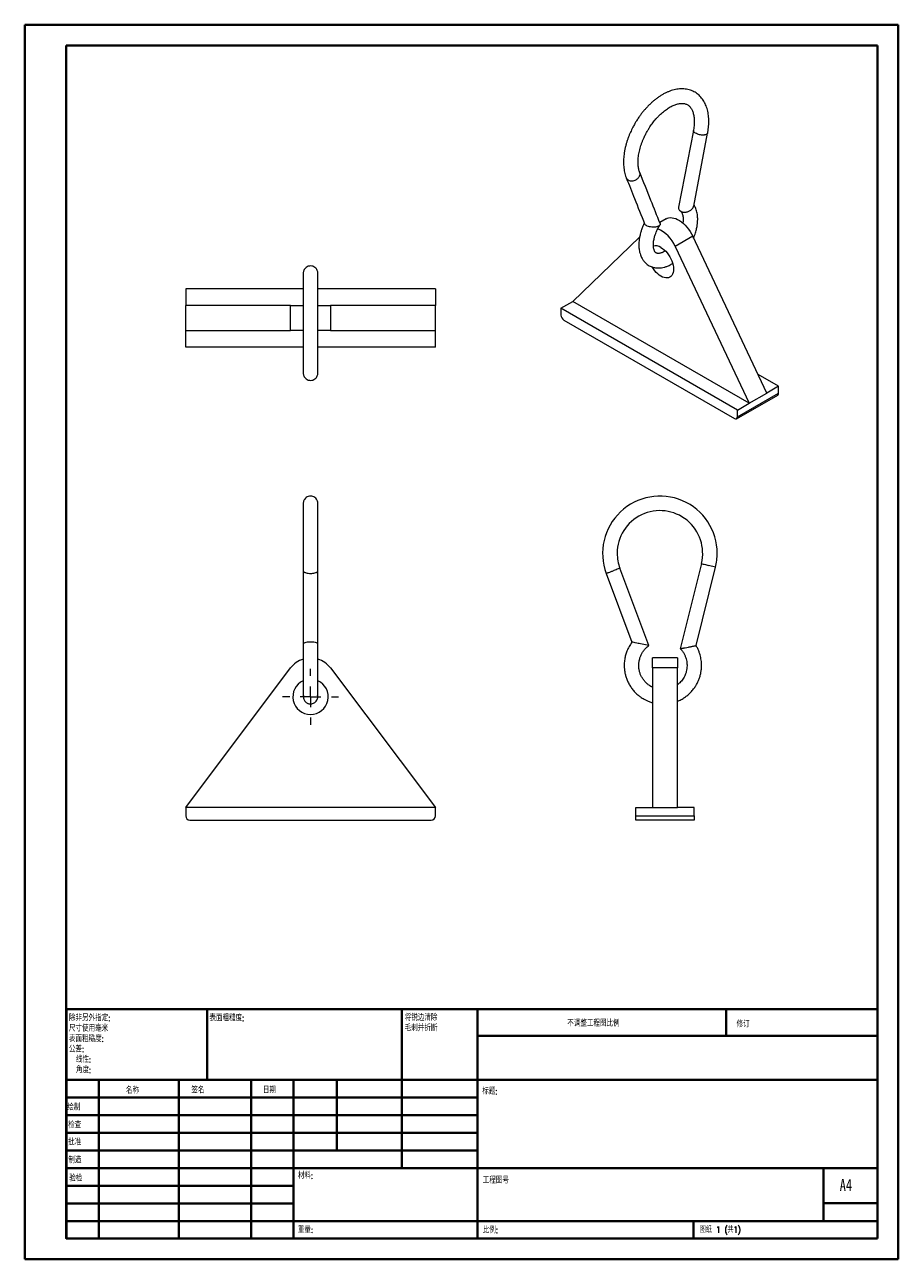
# Model space of a CAD drawing. Header units: millimetres. Extents: x 0 to 210, y 0 to 297.
import ezdxf

# ---------------------------------------------------------------- set-up
doc = ezdxf.new("R2010")
doc.units = ezdxf.units.MM
doc.styles.add('SLDTEXTSTYLE0', font='TXT', dxfattribs={"width": 0.75, "bigfont": 'bigfont'})
doc.styles.add('SLDTEXTSTYLE1', font='TXT', dxfattribs={"width": 0.75})
doc.styles.add('SLDTEXTSTYLE2', font='TXT', dxfattribs={"width": 0.694444, "bigfont": 'bigfont'})

# ---------------------------------------------------------------- blocks, each defined once
blk = doc.blocks.new('SW_NOTE_0')
at = {"color": 0, "linetype": 'Continuous', "lineweight": 0, "char_height": 1.5, "attachment_point": 1, "style": 'SLDTEXTSTYLE0'}
for s, insert in [('\\M+18FAB锐边\\M+190B4\\M+18F9C', (0, 1.93)), ('\\M+196D1\\M+18E68\\M+19BF3\\M+190DC\\M+19266', (0, -0.57))]:
    blk.add_mtext(s, dxfattribs=dict(at, insert=insert))
blk = doc.blocks.new('SW_NOTE_1')
at = {"color": 0, "linetype": 'Continuous', "lineweight": 0, "char_height": 1.5, "attachment_point": 1, "style": 'SLDTEXTSTYLE0'}
for s, insert in [('\\M+18F9C\\M+194F1另\\M+18A4F\\M+18E77\\M+192E8:', (0, 1.93)), ('\\M+18EDA\\M+190A1\\M+18E67\\M+19770\\M+19F7C\\M+195C4', (0, -0.57)), ('\\M+1955C\\M+196CA\\M+19165糙\\M+19378:', (0, -3.07)), ('\\M+18CF6\\M+18DB7:', (0, -5.57)), ('线\\M+190AB:', (1.69, -8.07)), ('\\M+18A70\\M+19378:', (1.69, -10.57))]:
    blk.add_mtext(s, dxfattribs=dict(at, insert=insert))
blk = doc.blocks.new('SW_CENTERMARKSYMBOL_0')
at = {"color": 0, "linetype": 'Continuous', "lineweight": 0}
for p, q in [((0, 5), (0, 6.75)), ((-5, 0), (-6.75, 0)), ((0, 0), (-2.5, 0)), ((0, 0), (0, 2.5)), ((0, 0), (0, -2.5)), ((0, 0), (2.5, 0)), ((5, 0), (6.75, 0)), ((0, -5), (0, -6.75))]:
    blk.add_line(p, q, dxfattribs=at)

msp = doc.modelspace()

# ---------------------------------------------------------------- linework, layer by layer
at = {"color": 7, "linetype": 'Continuous', "lineweight": 40}
for p, q in [((0.08, 0.21), (0.08, 297.21)), ((0.08, 297.21), (210.08, 297.21)), ((210.08, 0.21), (210.08, 297.21)), ((210.08, 292.21), (210.08, 297.21)), ((10.08, 292.21), (205.08, 292.21)), ((10.08, 5.21), (10.08, 292.21)), ((205.08, 5.21), (205.08, 292.21)), ((10.11, 60.37), (205.08, 60.37)), ((10.11, 60.37), (10.11, 5.12)), ((43.91, 43.37), (43.91, 60.37)), ((90.71, 60.37), (90.71, 22.12)), ((108.91, 60.37), (108.91, 5.12)), ((168.68, 54.09), (168.68, 60.46)), ((205.08, 54), (108.91, 54)), ((205.08, 43.37), (10.11, 43.37)), ((17.91, 43.37), (17.91, 5.12)), ((37.1, 43.37), (37.1, 5.12)), ((54.51, 43.37), (54.51, 5.12)), ((64.71, 5.12), (64.71, 43.37)), ((75.11, 26.37), (75.11, 43.37)), ((108.91, 39.12), (10.11, 39.12)), ((108.91, 34.87), (10.11, 34.87)), ((108.91, 30.62), (10.11, 30.62)), ((108.91, 26.37), (10.11, 26.37)), ((64.71, 22.12), (10.11, 22.12)), ((64.71, 22.12), (205.08, 22.12)), ((192.08, 9.46), (192.08, 22.21)), ((64.71, 17.87), (10.11, 17.87)), ((64.71, 13.62), (10.11, 13.62)), ((205.08, 13.71), (192.08, 13.71)), ((10.11, 9.37), (205.08, 9.37)), ((160.88, 5.21), (160.88, 9.46)), ((10.08, 5.21), (205.08, 5.21)), ((205.08, 5.21), (180.99, 5.21)), ((0.08, 0.21), (210.08, 0.21))]:
    msp.add_line(p, q, dxfattribs=at)
at = {"color": 7, "linetype": 'Continuous', "lineweight": 15}
for p, q in [((160.81, 271.79), (157.28, 253.28)), ((160.89, 253.54), (164.25, 271.13)), ((154.27, 250.53), (152.72, 249.64)), ((131.81, 230.63), (147.89, 246.11)), ((160.66, 246.31), (156.42, 243.86)), ((156.42, 243.86), (174.24, 206.14)), ((178.48, 208.59), (160.66, 246.31)), ((67.04, 237.44), (67.04, 213.39)), ((70.54, 213.39), (70.54, 237.44)), ((67.04, 233.65), (38.79, 233.65)), ((38.79, 233.65), (38.79, 229.65)), ((98.79, 233.65), (70.54, 233.65)), ((98.79, 233.65), (98.79, 229.65)), ((38.79, 223.65), (38.79, 229.65)), ((63.99, 229.65), (38.79, 229.65)), ((63.99, 223.65), (63.99, 229.65)), ((63.99, 229.65), (67.04, 229.65)), ((70.54, 229.65), (73.59, 229.65)), ((73.59, 229.65), (73.59, 223.65)), ((98.79, 229.65), (73.59, 229.65)), ((98.79, 223.65), (98.79, 229.65)), ((128.98, 229), (131.81, 230.63)), ((128.98, 229), (128.98, 227.37)), ((171.41, 204.51), (128.98, 229)), ((174.24, 206.14), (131.81, 230.63)), ((129.69, 226.14), (170.7, 202.47)), ((38.79, 223.65), (63.99, 223.65)), ((38.79, 219.65), (38.79, 223.65)), ((67.04, 223.65), (63.99, 223.65)), ((73.59, 223.65), (70.54, 223.65)), ((73.59, 223.65), (98.79, 223.65)), ((98.79, 219.65), (98.79, 223.65)), ((67.04, 219.65), (38.79, 219.65)), ((98.79, 219.65), (70.54, 219.65)), ((181.31, 210.22), (176.36, 213.08)), ((171.2, 202.42), (181.1, 208.13)), ((171.41, 202.87), (181.31, 208.59)), ((174.24, 206.14), (178.48, 208.59)), ((181.31, 210.22), (178.48, 208.59)), ((181.31, 208.59), (181.31, 210.22)), ((171.41, 204.51), (174.24, 206.14)), ((171.41, 202.87), (171.41, 204.51)), ((67.04, 182.07), (67.04, 165.83)), ((70.54, 165.83), (70.54, 182.07)), ((150.1, 147.84), (143.15, 166.44)), ((162.75, 167.57), (157.68, 147.11)), ((161.46, 147.85), (166.14, 166.73)), ((67.04, 165.83), (67.04, 148.27)), ((67.04, 165.83), (67.04, 165.83)), ((70.54, 148.27), (70.54, 165.83)), ((139.88, 165.22), (146.06, 148.69)), ((150.1, 147.84), (148.08, 148.27)), ((157.01, 144.87), (151.01, 144.87)), ((151.01, 142.47), (151.01, 144.87)), ((157.01, 144.87), (157.01, 142.47)), ((38.79, 108.87), (63.99, 142.47)), ((73.59, 142.47), (98.79, 108.87)), ((151.01, 142.47), (151.01, 108.87)), ((157.01, 142.47), (151.01, 142.47)), ((157.01, 108.87), (157.01, 142.47)), ((67.09, 135.85), (67.04, 135.54)), ((67.04, 135.54), (67.04, 135.54)), ((70.54, 135.54), (70.5, 135.85)), ((70.54, 135.61), (70.54, 135.65)), ((70.54, 135.54), (70.54, 135.54)), ((38.79, 108.87), (38.79, 106.87)), ((98.79, 108.87), (38.79, 108.87)), ((98.79, 106.87), (98.79, 108.87)), ((147.01, 108.87), (151.01, 108.87)), ((147.01, 106.87), (147.01, 108.87)), ((151.01, 108.87), (157.01, 108.87)), ((161.01, 108.87), (157.01, 108.87)), ((161.01, 106.87), (161.01, 108.87)), ((39.79, 105.87), (97.79, 105.87)), ((147.01, 106.87), (161.01, 106.87)), ((147.01, 105.87), (147.01, 106.87)), ((161.01, 105.87), (147.01, 105.87)), ((161.01, 106.87), (161.01, 105.87))]:
    msp.add_line(p, q, dxfattribs=at)
at = {"color": 8, "linetype": 'Continuous', "lineweight": 15}
msp.add_line((166.14, 166.73), (164.45, 167.15), dxfattribs=at)
at = {"color": 7, "linetype": 'Continuous', "lineweight": 15, "flags": 128}
for points in [[(154.27, 250.53), (154.51, 250.65), (154.87, 250.76), (155.27, 250.81), (155.69, 250.79), (156.13, 250.71), (156.58, 250.57), (157.04, 250.36), (157.5, 250.09), (157.96, 249.77), (158.41, 249.39), (158.85, 248.97), (159.27, 248.5), (159.66, 247.99), (160.03, 247.46), (160.37, 246.89), (160.66, 246.31)], [(153.03, 243.63), (153.42, 243.38), (153.8, 243.06), (154.18, 242.7), (154.53, 242.3), (154.86, 241.86), (155.15, 241.39), (155.41, 240.9), (155.63, 240.39), (155.8, 239.89), (155.93, 239.38), (156.01, 238.89), (156.03, 238.43), (156.01, 237.99), (155.93, 237.59), (155.8, 237.23), (155.63, 236.92), (155.41, 236.67), (155.15, 236.48), (154.86, 236.35), (154.53, 236.29), (154.18, 236.29), (153.8, 236.36), (153.42, 236.49), (153.03, 236.69), (152.63, 236.95), (152.25, 237.26), (151.88, 237.62), (151.52, 238.02), (151.2, 238.46), (150.9, 238.93)]]:
    msp.add_lwpolyline(points, dxfattribs=at)
at = {"color": 7, "linetype": 'Continuous', "lineweight": 15}
for centre, radius, start, end in [((148.98, 240.8), 8.04, 22.3942, 65.9255), ((151.71, 241.65), 2.38, 56.4915, 102.4335), ((130.52, 227.44), 1.54, 182.6055, 237.3945), ((180.83, 208.53), 0.48, 304.0564, 7.2558), ((170.98, 202.8), 0.437, 230.7967, 9.214), ((152.78, 170.04), 13.77, 0, 200.4929), ((152.78, 170.04), 10.28, 346.0808, 180), ((152.78, 170.04), 10.28, 180, 200.4933), ((152.78, 170.04), 13.77, 346.0796, 0), ((68.79, 138.87), 6, 107.0512, 143.1301), ((68.79, 138.87), 6, 36.8699, 72.9941), ((68.79, 135.54), 4.25, 114.5353, 65.4964), ((39.79, 106.87), 1, 180, 270), ((97.79, 106.87), 1, 270, 0)]:
    msp.add_arc(centre, radius, start, end, dxfattribs=at)
for points, knots in [([(164.24, 271.13), (164.26, 271.2), (164.32, 271.53), (164.41, 272.1), (164.49, 272.84), (164.53, 273.58), (164.53, 274.3), (164.49, 275.02), (164.41, 275.71), (164.28, 276.39), (164.12, 277.04), (163.9, 277.66), (163.65, 278.26), (163.35, 278.81), (163, 279.33), (162.62, 279.81), (162.19, 280.24), (161.73, 280.63), (161.22, 280.96), (160.68, 281.25), (160.1, 281.47), (159.49, 281.64), (158.85, 281.75), (158.18, 281.79), (157.5, 281.77), (156.83, 281.69), (156.17, 281.55), (155.5, 281.36), (154.84, 281.11), (154.17, 280.81), (153.5, 280.46), (152.85, 280.06), (152.2, 279.62), (151.56, 279.14), (150.94, 278.62), (150.34, 278.06), (149.76, 277.47), (149.2, 276.86), (148.67, 276.23), (148.19, 275.6), (147.78, 275.03), (147.43, 274.52), (147.1, 274), (146.87, 273.62), (146.75, 273.41)], [0, 0, 0, 0, 0.006882, 0.030583, 0.054523, 0.07867, 0.102994, 0.127468, 0.152052, 0.176707, 0.201388, 0.226044, 0.250626, 0.275096, 0.299432, 0.323643, 0.347768, 0.371878, 0.396072, 0.420469, 0.445187, 0.470341, 0.496066, 0.522487, 0.549703, 0.574512, 0.599614, 0.624939, 0.65041, 0.675956, 0.701517, 0.72704, 0.752489, 0.777842, 0.803078, 0.828169, 0.853072, 0.877705, 0.901886, 0.925145, 0.946978, 0.962476, 0.97872, 1, 1, 1, 1]), ([(149.78, 271.66), (149.92, 271.9), (150.12, 272.23), (150.43, 272.71), (150.71, 273.12), (151.05, 273.59), (151.42, 274.06), (151.82, 274.54), (152.25, 275.01), (152.69, 275.46), (153.15, 275.89), (153.61, 276.29), (154.09, 276.67), (154.56, 277), (155.03, 277.3), (155.5, 277.56), (155.96, 277.79), (156.41, 277.97), (156.84, 278.11), (157.26, 278.21), (157.66, 278.27), (158.03, 278.3), (158.39, 278.28), (158.72, 278.23), (159.04, 278.14), (159.36, 278), (159.65, 277.82), (159.91, 277.59), (160.14, 277.32), (160.35, 277.02), (160.53, 276.68), (160.68, 276.29), (160.81, 275.87), (160.91, 275.41), (160.99, 274.91), (161.03, 274.38), (161.04, 273.81), (161.01, 273.22), (160.94, 272.6), (160.88, 272.12), (160.82, 271.85), (160.81, 271.79)], [0, 0, 0, 0, 0.029715, 0.041816, 0.061868, 0.082652, 0.104894, 0.128034, 0.151839, 0.176119, 0.200741, 0.225602, 0.250629, 0.275766, 0.300976, 0.326239, 0.351552, 0.376933, 0.402423, 0.428085, 0.454036, 0.480457, 0.507619, 0.535923, 0.565945, 0.598435, 0.633987, 0.666277, 0.696416, 0.725079, 0.752799, 0.779942, 0.806755, 0.833399, 0.859979, 0.886544, 0.91313, 0.93976, 0.966435, 0.993143, 1, 1, 1, 1]), ([(146.75, 273.41), (146.59, 273.13), (146.37, 272.74), (146.07, 272.14), (145.82, 271.63), (145.55, 271.02), (145.28, 270.37), (145.03, 269.68), (144.8, 268.97), (144.59, 268.25), (144.41, 267.51), (144.26, 266.77), (144.14, 266.02), (144.07, 265.28), (144.02, 264.54), (144.02, 263.82), (144.06, 263.1), (144.14, 262.41), (144.27, 261.73), (144.44, 261.08), (144.58, 260.63), (144.68, 260.41), (144.69, 260.38)], [0, 0, 0, 0, 0.063401, 0.089211, 0.132017, 0.176436, 0.224057, 0.27372, 0.324965, 0.37743, 0.430863, 0.485084, 0.539961, 0.595393, 0.651304, 0.707624, 0.764291, 0.821214, 0.878301, 0.935446, 0.992535, 1, 1, 1, 1]), ([(147.94, 261.67), (147.92, 261.73), (147.84, 261.9), (147.74, 262.25), (147.64, 262.71), (147.56, 263.21), (147.52, 263.74), (147.52, 264.31), (147.54, 264.9), (147.61, 265.52), (147.7, 266.16), (147.84, 266.81), (148, 267.48), (148.2, 268.15), (148.43, 268.81), (148.68, 269.45), (148.93, 270.02), (149.17, 270.51), (149.44, 271.05), (149.65, 271.42), (149.78, 271.66)], [0, 0, 0, 0, 0.026035, 0.086354, 0.146295, 0.206091, 0.265852, 0.325661, 0.385568, 0.445577, 0.505661, 0.565754, 0.625742, 0.685423, 0.744407, 0.80179, 0.854789, 0.897179, 0.935344, 1, 1, 1, 1]), ([(152.81, 249.41), (152.08, 251.26), (150.45, 255.34), (148.83, 259.43), (147.94, 261.67)], [0, 0, 0, 0, 0.452541, 1, 1, 1, 1]), ([(144.69, 260.38), (145.35, 258.71), (146.82, 255.03), (148.29, 251.33), (149.09, 249.31)], [0, 0, 0, 0, 0.452536, 1, 1, 1, 1]), ([(157.28, 253.28), (157.28, 253.25), (157.25, 253.13), (157.27, 252.93), (157.35, 252.7), (157.51, 252.49), (157.73, 252.33), (157.99, 252.21), (158.3, 252.14), (158.67, 252.11), (159.05, 252.14), (159.41, 252.22), (159.86, 252.39), (160.13, 252.57), (160.32, 252.7)], [0, 0, 0, 0, 0.0290111, 0.1131875, 0.1960746, 0.2761529, 0.352036, 0.4245442, 0.5038636, 0.5884172, 0.6761538, 0.7606283, 0.8381513, 1, 1, 1, 1]), ([(157.51, 252.51), (157.6, 252.45), (157.77, 252.34), (157.98, 252.12), (158.11, 251.85), (158.2, 251.6), (158.26, 251.39), (158.3, 251.2), (158.33, 251.02), (158.36, 250.75), (158.37, 250.34), (158.35, 249.88), (158.3, 249.57), (158.28, 249.48)], [0, 0, 0, 0, 0.147137, 0.276522, 0.387206, 0.478102, 0.548884, 0.599874, 0.646997, 0.698143, 0.812976, 0.94028, 1, 1, 1, 1]), ([(160.32, 252.7), (160.36, 252.73), (160.46, 252.82), (160.6, 252.97), (160.74, 253.15), (160.84, 253.35), (160.87, 253.49), (160.88, 253.54)], [0, 0, 0, 0, 0.154513, 0.336656, 0.550718, 0.812869, 1, 1, 1, 1]), ([(160.87, 245.88), (160.95, 246.08), (161.12, 246.49), (161.33, 247.1), (161.53, 247.83), (161.71, 248.65), (161.83, 249.55), (161.86, 250.26), (161.85, 250.84), (161.81, 251.33), (161.74, 251.86), (161.6, 252.44), (161.42, 252.95), (161.2, 253.44), (161.07, 253.76), (160.96, 253.9), (160.96, 253.9)], [0, 0, 0, 0, 0.072476, 0.143791, 0.213499, 0.325711, 0.430551, 0.531014, 0.585672, 0.6442, 0.717524, 0.786229, 0.867148, 0.928609, 0.996298, 1, 1, 1, 1]), ([(149.03, 249.47), (148.91, 249.23), (148.67, 248.71), (148.36, 247.92), (148.09, 247.03), (147.88, 246.14), (147.76, 245.3), (147.71, 244.64), (147.7, 244.15), (147.72, 243.8), (147.74, 243.46), (147.79, 243.01), (147.9, 242.43), (148.11, 241.73), (148.44, 241.01), (148.85, 240.39), (149.28, 239.92), (149.71, 239.54), (150.18, 239.24), (150.62, 239.03), (151.04, 238.88), (151.46, 238.77), (151.94, 238.7), (152.52, 238.68), (153.14, 238.73), (153.79, 238.86), (154.47, 239.07), (155.16, 239.37), (155.62, 239.64), (155.82, 239.76)], [0, 0, 0, 0, 0.0394891, 0.0839991, 0.1249834, 0.1793978, 0.2250499, 0.2617752, 0.2894501, 0.3079785, 0.3225848, 0.349511, 0.3852265, 0.4264009, 0.4820109, 0.5313287, 0.5662541, 0.6035687, 0.6403132, 0.6713578, 0.6969173, 0.723753, 0.7546492, 0.7897073, 0.8324076, 0.8703521, 0.913214, 0.9608677, 1, 1, 1, 1]), ([(152.19, 248.65), (152.1, 248.62), (151.91, 248.56), (151.54, 248.51), (151.08, 248.49), (150.54, 248.54), (149.99, 248.66), (149.5, 248.87), (149.19, 249.1), (149.14, 249.25), (149.12, 249.31)], [0, 0, 0, 0, 0.09501, 0.205657, 0.331369, 0.46908, 0.613775, 0.76091, 0.908045, 1, 1, 1, 1]), ([(154.07, 242.78), (153.98, 242.73), (153.74, 242.58), (153.4, 242.41), (153.05, 242.29), (152.75, 242.21), (152.5, 242.18), (152.3, 242.18), (152.15, 242.2), (152.03, 242.23), (151.91, 242.28), (151.8, 242.35), (151.7, 242.44), (151.62, 242.54), (151.54, 242.65), (151.45, 242.83), (151.35, 243.08), (151.27, 243.41), (151.22, 243.74), (151.2, 244.07), (151.2, 244.44), (151.23, 244.88), (151.3, 245.36), (151.4, 245.82), (151.51, 246.25), (151.66, 246.74), (151.9, 247.36), (152.26, 248.17), (152.6, 248.73), (152.78, 249.04)], [0, 0, 0, 0, 0.027474, 0.069804, 0.108852, 0.14454, 0.186281, 0.220945, 0.249223, 0.278226, 0.315864, 0.359296, 0.39616, 0.425096, 0.449487, 0.479726, 0.523429, 0.567281, 0.601567, 0.628589, 0.659755, 0.696793, 0.736102, 0.770248, 0.799747, 0.8305, 0.874135, 0.930595, 1, 1, 1, 1]), ([(152.79, 249.41), (152.81, 249.38), (152.88, 249.26), (152.82, 249.08), (152.67, 248.89), (152.45, 248.75), (152.27, 248.68), (152.19, 248.65)], [0, 0, 0, 0, 0.098159, 0.362918, 0.604609, 0.817336, 1, 1, 1, 1]), ([(70.54, 237.44), (70.54, 237.54), (70.53, 237.77), (70.41, 238.13), (70.2, 238.51), (69.84, 238.87), (69.36, 239.12), (68.79, 239.22), (68.22, 239.12), (67.74, 238.87), (67.39, 238.51), (67.17, 238.13), (67.06, 237.77), (67.05, 237.54), (67.04, 237.44)], [0, 0, 0, 0, 0.057755, 0.125726, 0.204895, 0.295215, 0.394888, 0.5, 0.605112, 0.704785, 0.795105, 0.874274, 0.942245, 1, 1, 1, 1]), ([(67.04, 233.65), (67.04, 233.65), (67.04, 233.67), (67.04, 233.64), (67.04, 233.59), (67.04, 233.58)], [0, 0, 0, 0, 0.190793, 0.966082, 1, 1, 1, 1]), ([(67.04, 233.62), (67.04, 233.58), (67.04, 233.49), (67.04, 233.18), (67.04, 232.77), (67.04, 232.4), (67.04, 232.21)], [0, 0, 0, 0, 0.250134, 0.500212, 0.750191, 1, 1, 1, 1]), ([(67.04, 232.22), (67.04, 232.2), (67.04, 232.11), (67.04, 231.92), (67.04, 231.66), (67.04, 231.38), (67.04, 231.07), (67.04, 230.7), (67.04, 230.23), (67.04, 229.85), (67.04, 229.65)], [0, 0, 0, 0, 0.029874, 0.146297, 0.26006, 0.376645, 0.496068, 0.623713, 0.791159, 1, 1, 1, 1]), ([(67.04, 213.39), (67.05, 213.28), (67.06, 213.05), (67.17, 212.69), (67.39, 212.31), (67.74, 211.96), (68.22, 211.71), (68.79, 211.61), (69.36, 211.71), (69.84, 211.96), (70.2, 212.31), (70.41, 212.69), (70.53, 213.05), (70.54, 213.28), (70.54, 213.39)], [0, 0, 0, 0, 0.057755, 0.125726, 0.204895, 0.295215, 0.394888, 0.5, 0.605112, 0.704785, 0.795105, 0.874274, 0.942245, 1, 1, 1, 1]), ([(70.54, 182.07), (70.54, 182.17), (70.53, 182.4), (70.41, 182.76), (70.2, 183.14), (69.84, 183.5), (69.36, 183.75), (68.79, 183.85), (68.22, 183.75), (67.74, 183.5), (67.39, 183.14), (67.17, 182.76), (67.06, 182.4), (67.05, 182.17), (67.04, 182.07)], [0, 0, 0, 0, 0.057755, 0.125726, 0.204895, 0.295215, 0.394888, 0.5, 0.605112, 0.704785, 0.795105, 0.874274, 0.942245, 1, 1, 1, 1]), ([(70.54, 148.27), (70.54, 148.3), (70.53, 148.34), (70.42, 148.43), (70.33, 148.48), (70.05, 148.57), (69.86, 148.61), (69.37, 148.67), (69.08, 148.69), (68.5, 148.69), (68.21, 148.67), (67.73, 148.61), (67.53, 148.57), (67.25, 148.48), (67.17, 148.43), (67.06, 148.34), (67.04, 148.3), (67.04, 148.27)], [0, 0, 0, 0, 0.125, 0.125, 0.25, 0.25, 0.375, 0.375, 0.5, 0.5, 0.625, 0.625, 0.75, 0.75, 0.875, 0.875, 1, 1, 1, 1]), ([(146.06, 148.69), (145.82, 148.33), (145.35, 147.65), (144.85, 146.57), (144.51, 145.55), (144.29, 144.51), (144.19, 143.52), (144.2, 142.61), (144.28, 141.81), (144.41, 141.03), (144.65, 140.18), (144.98, 139.31), (145.42, 138.43), (145.96, 137.6), (146.58, 136.84), (147.24, 136.17), (147.82, 135.7), (148.32, 135.34), (148.77, 135.06), (149.32, 134.75), (150.01, 134.45), (150.58, 134.23), (150.93, 134.14), (151.01, 134.12)], [0, 0, 0, 0, 0.071181, 0.13664, 0.196416, 0.250039, 0.311608, 0.361694, 0.40015, 0.444658, 0.492853, 0.545632, 0.600399, 0.65519, 0.7098, 0.761942, 0.810923, 0.834668, 0.863302, 0.898316, 0.939713, 0.987462, 1, 1, 1, 1]), ([(148.08, 148.27), (147.91, 148.3), (147.72, 148.34), (147.31, 148.43), (147.08, 148.48), (146.65, 148.57), (146.44, 148.61), (146.15, 148.67), (146.06, 148.69), (146.06, 148.69)], [0, 0, 0, 0, 0.25, 0.25, 0.5, 0.5, 0.75, 0.75, 1, 1, 1, 1]), ([(67.04, 148.27), (67.04, 147.96), (67.04, 147.36), (67.04, 146.39), (67.04, 145.46), (67.04, 144.61), (67.04, 143.86), (67.04, 143.19), (67.04, 142.63), (67.04, 142.13), (67.04, 141.66), (67.04, 141.17), (67.04, 140.62), (67.04, 140.03), (67.04, 139.43), (67.04, 138.88), (67.04, 138.4), (67.04, 137.94), (67.04, 137.47), (67.04, 137.03), (67.04, 136.62), (67.04, 136.27), (67.04, 135.95), (67.04, 135.8), (67.04, 135.72)], [0, 0, 0, 0, 0.078228, 0.149056, 0.212362, 0.267919, 0.315788, 0.355889, 0.393667, 0.422387, 0.451974, 0.483611, 0.517302, 0.561169, 0.603215, 0.643103, 0.682573, 0.716316, 0.757714, 0.806782, 0.848623, 0.894754, 0.945186, 1, 1, 1, 1]), ([(67.04, 147.48), (67.04, 147.25), (67.04, 146.79), (67.04, 146.06), (67.04, 145.35), (67.04, 144.85), (67.04, 144.6), (67.04, 144.57)], [0, 0, 0, 0, 0.265172, 0.516888, 0.754975, 0.979497, 1, 1, 1, 1]), ([(70.54, 135.72), (70.54, 135.8), (70.54, 135.95), (70.54, 136.27), (70.54, 136.62), (70.54, 137.03), (70.54, 137.47), (70.54, 137.94), (70.54, 138.4), (70.54, 138.88), (70.54, 139.43), (70.54, 140.03), (70.54, 140.62), (70.54, 141.17), (70.54, 141.66), (70.54, 142.13), (70.54, 142.63), (70.54, 143.19), (70.54, 143.86), (70.54, 144.61), (70.54, 145.46), (70.54, 146.39), (70.54, 147.36), (70.54, 147.96), (70.54, 148.27)], [0, 0, 0, 0, 0.054814, 0.105246, 0.151377, 0.193218, 0.242286, 0.283684, 0.317427, 0.356897, 0.396785, 0.438831, 0.482698, 0.516389, 0.548026, 0.577613, 0.606333, 0.644111, 0.684212, 0.732081, 0.787638, 0.850944, 0.921772, 1, 1, 1, 1]), ([(151.01, 137.83), (150.94, 137.86), (150.73, 137.96), (150.38, 138.16), (149.91, 138.49), (149.4, 138.93), (148.9, 139.5), (148.47, 140.14), (148.12, 140.83), (147.87, 141.56), (147.72, 142.3), (147.67, 143.04), (147.71, 143.67), (147.79, 144.22), (147.92, 144.76), (148.13, 145.36), (148.44, 145.98), (148.84, 146.61), (149.39, 147.26), (149.85, 147.64), (150.1, 147.84)], [0, 0, 0, 0, 0.018112, 0.058281, 0.09899, 0.161256, 0.224497, 0.287843, 0.35131, 0.41479, 0.478205, 0.53991, 0.597535, 0.633873, 0.678194, 0.736507, 0.789621, 0.851222, 0.921262, 1, 1, 1, 1]), ([(157.01, 134.48), (157.15, 134.53), (157.61, 134.7), (158.31, 135.1), (159.1, 135.63), (159.85, 136.27), (160.54, 136.98), (161.14, 137.76), (161.61, 138.52), (162, 139.29), (162.31, 140.08), (162.54, 140.9), (162.7, 141.75), (162.79, 142.69), (162.78, 143.78), (162.65, 144.8), (162.42, 145.68), (162.17, 146.39), (161.89, 147.14), (161.61, 147.61), (161.46, 147.85)], [0, 0, 0, 0, 0.027761, 0.091875, 0.151146, 0.205085, 0.276112, 0.336306, 0.38999, 0.443577, 0.496905, 0.54973, 0.602287, 0.658665, 0.726896, 0.806591, 0.850522, 0.897358, 0.947395, 1, 1, 1, 1]), ([(157.68, 147.11), (157.86, 146.9), (158.2, 146.5), (158.61, 145.87), (158.88, 145.25), (159.1, 144.63), (159.23, 144.03), (159.29, 143.47), (159.3, 142.91), (159.25, 142.3), (159.12, 141.57), (158.83, 140.7), (158.32, 139.77), (157.73, 139.08), (157.28, 138.67), (157.1, 138.52), (157.01, 138.45)], [0, 0, 0, 0, 0.084073, 0.160635, 0.229879, 0.291173, 0.361087, 0.418376, 0.463292, 0.531645, 0.607156, 0.689002, 0.81276, 0.92827, 0.96483, 1, 1, 1, 1]), ([(157.68, 147.11), (157.69, 147.11), (157.7, 147.11), (157.81, 147.14), (158, 147.17), (158.25, 147.22), (158.55, 147.28), (158.98, 147.37), (159.33, 147.43), (159.57, 147.48)], [0, 0, 0, 0, 0.109684, 0.232403, 0.36322, 0.498962, 0.629656, 0.749596, 1, 1, 1, 1]), ([(159.57, 147.48), (159.64, 147.49), (159.78, 147.52), (160.02, 147.57), (160.29, 147.62), (160.59, 147.68), (160.88, 147.74), (161.14, 147.79), (161.33, 147.83), (161.43, 147.85), (161.47, 147.86), (161.46, 147.85), (161.46, 147.85)], [0, 0, 0, 0, 0.070083, 0.152698, 0.249791, 0.368695, 0.499173, 0.62918, 0.757213, 0.880932, 0.9982, 1, 1, 1, 1]), ([(67.04, 139.37), (67.04, 139.33), (67.04, 138.91), (67.04, 138.2), (67.04, 137.5), (67.04, 137.02), (67.04, 136.69), (67.04, 136.36), (67.04, 136.07), (67.04, 135.83), (67.04, 135.63), (67.04, 135.57), (67.04, 135.54)], [0, 0, 0, 0, 0.018295, 0.188681, 0.35405, 0.413279, 0.491031, 0.588573, 0.674746, 0.772034, 0.88047, 1, 1, 1, 1]), ([(67.04, 135.72), (67.05, 135.6), (67.06, 135.36), (67.15, 134.99), (67.3, 134.66), (67.51, 134.38), (67.75, 134.16), (67.99, 134), (68.23, 133.9), (68.48, 133.84), (68.77, 133.81), (69.11, 133.84), (69.48, 133.96), (69.85, 134.18), (70.16, 134.5), (70.39, 134.89), (70.52, 135.31), (70.54, 135.59), (70.54, 135.72)], [0, 0, 0, 0, 0.071054, 0.140186, 0.206461, 0.268505, 0.324735, 0.373713, 0.414533, 0.452949, 0.50089, 0.558533, 0.62477, 0.697514, 0.773973, 0.851251, 0.927034, 1, 1, 1, 1])]:
    msp.add_open_spline(points, degree=3, knots=knots, dxfattribs=at)
at = {"color": 8, "linetype": 'Continuous', "lineweight": 15}
for points, knots in [([(163.77, 270.75), (163.69, 270.73), (163.52, 270.69), (163.2, 270.66), (162.78, 270.67), (162.29, 270.75), (161.78, 270.89), (161.31, 271.11), (160.97, 271.36), (160.8, 271.6), (160.82, 271.73), (160.82, 271.79)], [0, 0, 0, 0, 0.07405, 0.1612, 0.262706, 0.37851, 0.506305, 0.641074, 0.775842, 0.903638, 1, 1, 1, 1]), ([(164.24, 271.13), (164.24, 271.12), (164.24, 271.05), (164.15, 270.94), (163.99, 270.82), (163.84, 270.77), (163.77, 270.75)], [0, 0, 0, 0, 0.063253, 0.4252, 0.735955, 1, 1, 1, 1]), ([(147.55, 260.31), (147.61, 260.38), (147.76, 260.54), (147.92, 260.83), (148.01, 261.17), (148.02, 261.47), (147.94, 261.62), (147.92, 261.66)], [0, 0, 0, 0, 0.174136, 0.379077, 0.617778, 0.890102, 1, 1, 1, 1]), ([(144.7, 260.39), (144.74, 260.31), (144.82, 260.09), (145.14, 259.84), (145.6, 259.67), (146.11, 259.64), (146.59, 259.73), (147, 259.9), (147.31, 260.09), (147.47, 260.24), (147.55, 260.31)], [0, 0, 0, 0, 0.096007, 0.253037, 0.410066, 0.55897, 0.693902, 0.812174, 0.913719, 1, 1, 1, 1]), ([(143.15, 166.44), (143.15, 166.44), (143.08, 166.42), (142.83, 166.33), (142.67, 166.27), (142.32, 166.14), (142.14, 166.07), (141.8, 165.94), (141.65, 165.88), (141.51, 165.83)], [0, 0, 0, 0, 0.25, 0.25, 0.5, 0.5, 0.75, 0.75, 1, 1, 1, 1]), ([(162.75, 167.57), (162.75, 167.57), (162.83, 167.55), (163.08, 167.49), (163.25, 167.45), (163.61, 167.36), (163.8, 167.31), (164.15, 167.23), (164.31, 167.19), (164.45, 167.15)], [0, 0, 0, 0, 0.25, 0.25, 0.5, 0.5, 0.75, 0.75, 1, 1, 1, 1]), ([(67.05, 165.85), (67.04, 165.84), (67.03, 165.8), (67.07, 165.72), (67.17, 165.59), (67.39, 165.46), (67.74, 165.33), (68.22, 165.24), (68.79, 165.21), (69.36, 165.24), (69.84, 165.33), (70.2, 165.46), (70.41, 165.59), (70.53, 165.72), (70.54, 165.8), (70.54, 165.83)], [0, 0, 0, 0, 0.006435, 0.063818, 0.131352, 0.210011, 0.299751, 0.398782, 0.503217, 0.607653, 0.706684, 0.796423, 0.875083, 0.942617, 1, 1, 1, 1]), ([(139.88, 165.22), (139.88, 165.22), (139.85, 165.21), (139.95, 165.25), (140.17, 165.33), (140.51, 165.46), (140.86, 165.59), (141.2, 165.72), (141.41, 165.8), (141.51, 165.83)], [0, 0, 0, 0, 0.001825, 0.211665, 0.410647, 0.590958, 0.749006, 0.884701, 1, 1, 1, 1])]:
    msp.add_open_spline(points, degree=3, knots=knots, dxfattribs=at)

# ---------------------------------------------------------------- block references
at = {"color": 7, "linetype": 'Continuous', "lineweight": 0}
for name, p in [('SW_CENTERMARKSYMBOL_0', (68.79, 135.54)), ('SW_NOTE_1', (10.7, 57.11)), ('SW_NOTE_0', (91.42, 57.19))]:
    msp.add_blockref(name, p, dxfattribs=at)

# ---------------------------------------------------------------- texts
at = {"color": 7, "linetype": 'Continuous', "lineweight": 0, "attachment_point": 1}
for s, insert, char_height, style in [('\\M+1955C\\M+196CA\\M+19165糙\\M+19378:', (44.48, 59.04), 1.5, 'SLDTEXTSTYLE0'), ('\\M+19573调\\M+190AE\\M+18D48\\M+192F6图\\M+194E4\\M+197E1', (130.49, 57.75), 1.5, 'SLDTEXTSTYLE0'), ('\\M+18F43订', (171.21, 57.55), 1.5, 'SLDTEXTSTYLE0'), ('\\M+196BC\\M+18FCC', (24.43, 41.62), 1.5, 'SLDTEXTSTYLE0'), ('签\\M+196BC', (40.14, 41.68), 1.5, 'SLDTEXTSTYLE0'), ('\\M+193FA\\M+18AFA', (57.33, 41.7), 1.5, 'SLDTEXTSTYLE0'), ('标题:', (110.07, 41.4), 1.5, 'SLDTEXTSTYLE0'), ('绘\\M+190A7', (10.32, 37.55), 1.5, 'SLDTEXTSTYLE0'), ('检查', (10.52, 33.28), 1.5, 'SLDTEXTSTYLE0'), ('\\M+194E1\\M+18F79', (10.51, 29.19), 1.5, 'SLDTEXTSTYLE0'), ('\\M+190A7\\M+191A2', (10.57, 24.85), 1.5, 'SLDTEXTSTYLE0'), ('\\M+18DDE\\M+197BF:', (65.76, 21.11), 1.5, 'SLDTEXTSTYLE0'), ('验检', (10.78, 20.47), 1.5, 'SLDTEXTSTYLE0'), ('\\M+18D48\\M+192F6图\\M+18D86', (110.18, 19.99), 1.5, 'SLDTEXTSTYLE0'), ('A4', (196, 19.52), 2.91, 'SLDTEXTSTYLE1'), ('\\M+18F64\\M+197CA:', (65.73, 8.07), 1.4986, 'SLDTEXTSTYLE0'), ('\\M+194E4\\M+197E1:', (110.18, 8.02), 1.5, 'SLDTEXTSTYLE0'), ('图纸 1 (\\M+18BA41)', (162.36, 8.11), 1.5, 'SLDTEXTSTYLE2')]:
    msp.add_mtext(s, dxfattribs=dict(at, insert=insert, char_height=char_height, style=style))

doc.saveas('drawing.dxf')
